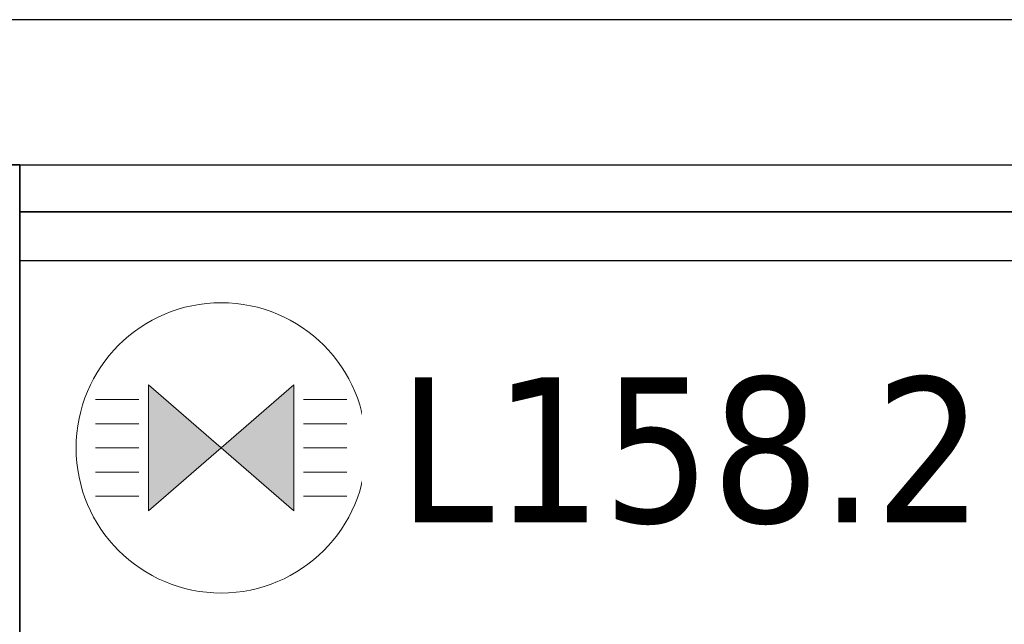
# Model space of a CAD drawing. Header units: metres. Extents: x 391.1 to 427.5, y 12.7 to 28.4.
# Tile 43 of 151: x 404.4 to 405.5, y 27.6 to 28.2. Entities that reach past the tile are written whole.
import ezdxf

# ---------------------------------------------------------------- set-up
doc = ezdxf.new("R2010")
doc.units = ezdxf.units.M
doc.layers.add('01_SUELOS', color=7, linetype='Continuous', lineweight=25, true_color=0x007f00)
for name, color, linetype, lineweight in [('A-DETL-GENF-OTLN', 7, 'Continuous', 18), ('A-WALL-____-MCUT', 7, 'Continuous', 25), ('A-WALL-____-OTLN', 7, 'Continuous', 25), ('E-LITE-____-IDEN', 7, 'Continuous', 30)]:
    doc.layers.add(name, color=color, linetype=linetype, lineweight=lineweight)
doc.styles.add('Tahoma_4', font='tahoma.ttf', dxfattribs={"height": 0.15})

# ---------------------------------------------------------------- blocks, each defined once
blk = doc.blocks.new('Family - Envans P1-154705-04_ENLLUMENAT_P1')
at = {"layer": 'A-WALL-____-MCUT', "color": 253, "true_color": 0xaaaaaa}
for p, q in [((4.5588, 0), (4.5588, 0.1)), ((0, 0), (4.5588, 0))]:
    blk.add_line(p, q, dxfattribs=at)
at = {"layer": 'A-WALL-____-OTLN', "color": 253, "true_color": 0xaaaaaa}
for p, q in [((4.5588, 0), (4.5588, 0.1)), ((0, 0), (4.5588, 0))]:
    blk.add_line(p, q, dxfattribs=at)
at = {"layer": 'A-WALL-____-OTLN', "color": 253, "lineweight": 18, "true_color": 0xaaaaaa}
blk.add_line((0, 0), (4.5588, 0), dxfattribs=at)
blk = doc.blocks.new('Family - LONDR55-XX_ZZ-ARQ-CAA-M3D-Londres55-154745-04_ENLLUMENAT_P1')
at = {"layer": '01_SUELOS', "color": 9, "true_color": 0xaad4aa}
for p, q in [((0, 2.1), (0, 0)), ((0, 0), (0, 2.1)), ((1.2507, 2.1), (0, 2.1)), ((0, 2.1), (1.2507, 2.1))]:
    blk.add_line(p, q, dxfattribs=at)
blk = doc.blocks.new('Family - Envans P1-154895-04_ENLLUMENAT_P1')
at = {"layer": 'A-WALL-____-MCUT', "color": 253, "true_color": 0xaaaaaa}
for p, q in [((25.5857, 0.15), (0.0311, 0.15)), ((0, 0), (25.556, 0))]:
    blk.add_line(p, q, dxfattribs=at)
at = {"layer": 'A-WALL-____-OTLN', "color": 253, "true_color": 0xaaaaaa}
for p, q in [((25.5857, 0.15), (0.0311, 0.15)), ((0, 0), (25.556, 0))]:
    blk.add_line(p, q, dxfattribs=at)
at = {"layer": 'A-WALL-____-OTLN', "color": 253, "lineweight": 18, "true_color": 0xaaaaaa}
blk.add_line((0, 0), (25.556, 0), dxfattribs=at)
blk = doc.blocks.new('Family - LONDR55-XX_ZZ-ARQ-CAA-M3D-Londres55-155045-04_ENLLUMENAT_P1')
at = {"layer": '01_SUELOS', "color": 9, "true_color": 0xaad4aa}
for p, q in [((6.1394, 14.9576), (2.9654, 14.9576)), ((2.9654, 14.9576), (6.1394, 14.9576)), ((6.1394, 11.0538), (6.1394, 14.9576)), ((6.1394, 14.9576), (6.1394, 11.0538))]:
    blk.add_line(p, q, dxfattribs=at)
blk = doc.blocks.new('Family - Envans P1-155189-04_ENLLUMENAT_P1')
at = {"layer": 'A-WALL-____-MCUT', "color": 253, "true_color": 0xaaaaaa}
for p, q in [((1.2007, 0.05), (0, 0.05)), ((0, 0.05), (0, 0)), ((0, 0), (1.2007, 0))]:
    blk.add_line(p, q, dxfattribs=at)
at = {"layer": 'A-WALL-____-OTLN', "color": 253, "true_color": 0xaaaaaa}
for p, q in [((1.2007, 0.05), (0, 0.05)), ((0, 0.05), (0, 0)), ((0, 0), (1.2007, 0))]:
    blk.add_line(p, q, dxfattribs=at)
at = {"layer": 'A-WALL-____-OTLN', "color": 253, "lineweight": 18, "true_color": 0xaaaaaa}
blk.add_line((0, 0), (1.2007, 0), dxfattribs=at)
blk = doc.blocks.new('LONDR55-XX_ZZ-ARQ-CAA-M3D-Londres55_ifc-1-04_ENLLUMENAT_P1')
at = {"layer": '01_SUELOS', "color": 253, "lineweight": 18, "true_color": 0xaaaaaa}
for name, p in [('Family - LONDR55-XX_ZZ-ARQ-CAA-M3D-Londres55-155045-04_ENLLUMENAT_P1', (398.2972, 13.1206)), ('Family - LONDR55-XX_ZZ-ARQ-CAA-M3D-Londres55-154745-04_ENLLUMENAT_P1', (404.4366, 25.9295))]:
    blk.add_blockref(name, p, dxfattribs=at)
at = {"layer": 'A-WALL-____-OTLN', "color": 253, "lineweight": 18, "true_color": 0xaaaaaa}
for name, p, rotation in [('Family - Envans P1-154895-04_ENLLUMENAT_P1', (426.8464, 28.2282), 180), ('Family - Envans P1-154705-04_ENLLUMENAT_P1', (404.4366, 23.5195), 90)]:
    blk.add_blockref(name, p, dxfattribs=dict(at, rotation=rotation))
blk.add_blockref('Family - Envans P1-155189-04_ENLLUMENAT_P1', (404.4366, 27.9795), dxfattribs=at)
blk = doc.blocks.new('ZYR_06_01 Detector Sostre - 01 Detector Presencia 360º-846082-04_ENLLUMENAT_P1')
at = {"layer": 'A-DETL-GENF-OTLN', "true_color": 0x00c400}
for points in [[(-0.075, -0.065), (0, 0), (-0.075, 0.065)], [(0.075, -0.065), (0.075, 0.065), (0, 0)]]:
    blk.add_hatch(color=92, dxfattribs=at).paths.add_polyline_path(points)
at = {"layer": 'A-DETL-GENF-OTLN', "color": 92, "true_color": 0x00c400}
for p, q in [((0, 0), (-0.075, 0.065)), ((-0.075, 0.065), (-0.075, -0.065)), ((-0.075, 0.065), (-0.075, -0.065)), ((-0.075, 0.065), (0.075, -0.065)), ((0.075, 0.065), (-0.075, -0.065)), ((0.075, 0.065), (0, 0)), ((0.075, -0.065), (0.075, 0.065)), ((0.075, 0.065), (0.075, -0.065)), ((-0.085, 0.05), (-0.13, 0.05)), ((0.085, 0.05), (0.13, 0.05)), ((-0.085, 0.025), (-0.13, 0.025)), ((0.085, 0.025), (0.13, 0.025)), ((-0.085, 0), (-0.13, 0)), ((-0.075, -0.065), (0, 0)), ((0, 0), (0.075, -0.065)), ((0.085, 0), (0.13, 0)), ((-0.085, -0.025), (-0.13, -0.025)), ((0.085, -0.025), (0.13, -0.025)), ((-0.085, -0.05), (-0.13, -0.05)), ((0.085, -0.05), (0.13, -0.05))]:
    blk.add_line(p, q, dxfattribs=at)
blk.add_circle((0, 0), 0.15, dxfattribs=at)

msp = doc.modelspace()

# ---------------------------------------------------------------- block references
at = {"lineweight": 5}
msp.add_blockref('LONDR55-XX_ZZ-ARQ-CAA-M3D-Londres55_ifc-1-04_ENLLUMENAT_P1', (0, 0), dxfattribs=at)
at = {"layer": 'A-DETL-GENF-OTLN', "color": 92, "true_color": 0x00c400}
msp.add_blockref('ZYR_06_01 Detector Sostre - 01 Detector Presencia 360º-846082-04_ENLLUMENAT_P1', (404.645, 27.7857), dxfattribs=at)

# ---------------------------------------------------------------- next in the draw order: texts
at = {"layer": 'E-LITE-____-IDEN', "insert": (404.8281, 27.8587), "char_height": 0.15, "width": 0.721519, "attachment_point": 1, "style": 'Tahoma_4', "bg_fill": 3, "box_fill_scale": 1.25, "bg_fill_color": 256, "bg_fill_true_color": 13158600, "bg_fill_transparency": 0}
msp.add_mtext('L158.2', dxfattribs=at)

doc.saveas('drawing.dxf')
